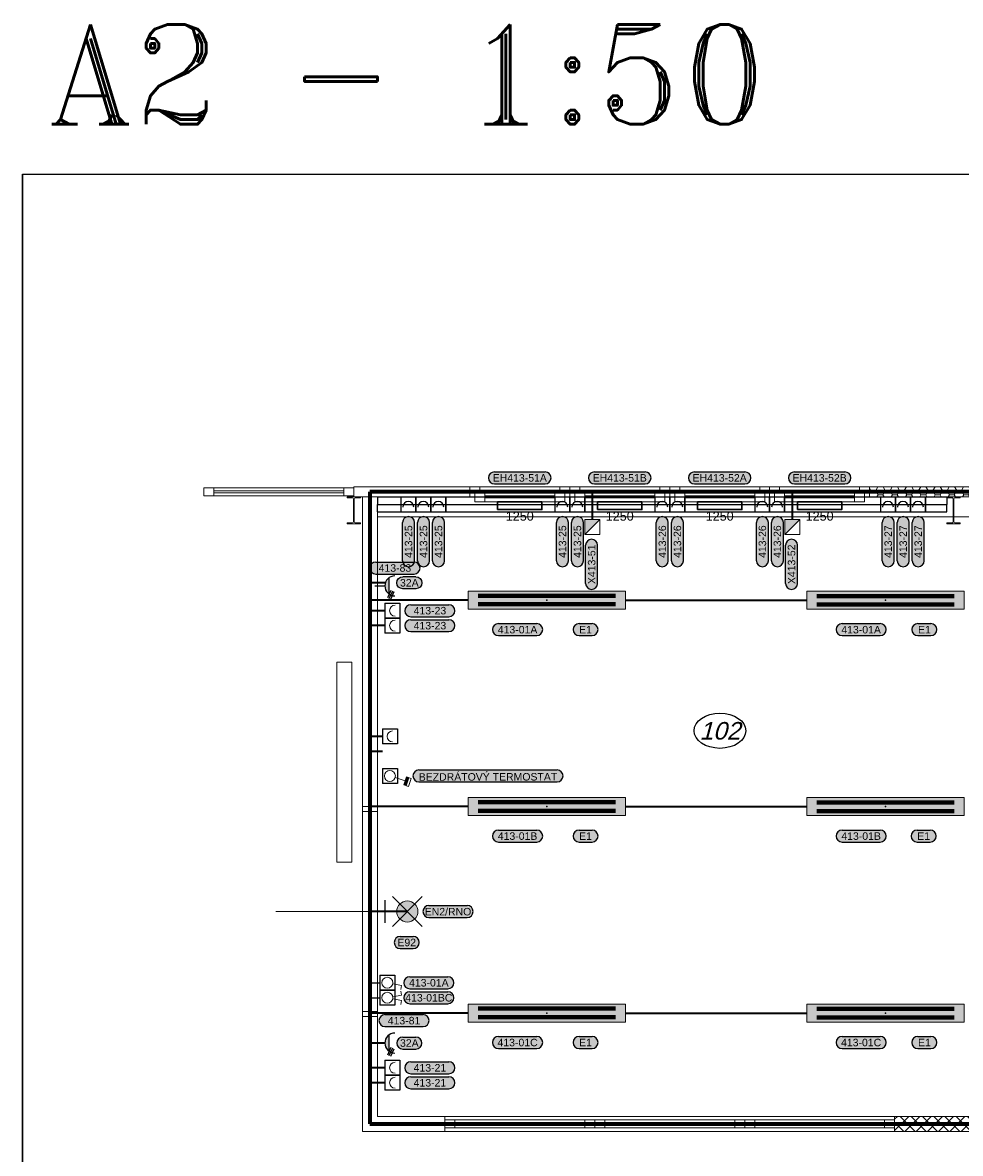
# Model space of a CAD drawing. Extents: x -10604 to 417874, y -84886 to -28187.
# Tile 1 of 32: x -10604 to -1222, y -74037 to -62719. Entities that reach past the tile are written whole.
import ezdxf
from ezdxf.enums import TextEntityAlignment as Align

# ---------------------------------------------------------------- set-up
doc = ezdxf.new("R2010")
doc.units = 0
doc.header["$MEASUREMENT"] = 0
doc.layers.get('0').update_dxf_attribs({"linetype": 'CONTINUOUS'})
for name, color, linetype, true_color in [('__32 Šrafy zařizovacích předmětů', 7, 'CONTINUOUS', 0xfed4aa), ('__Rudá tmavá', 7, 'CONTINUOUS', 0xdb0000), ('__Temná modrá', 7, 'CONTINUOUS', 0x0000c7), ('__Višňová', 7, 'CONTINUOUS', 0xdb0084)]:
    doc.layers.add(name, color=color, linetype=linetype, true_color=true_color)
for name, color, linetype in [('__Bílá', 7, 'CONTINUOUS'), ('__ELEKTRO PAVELKA', 4, 'CONTINUOUS'), ('__Fialová', 6, 'CONTINUOUS'), ('__Fialová 220', 220, 'CONTINUOUS'), ('IN_NS_TENKA', 20, 'CONTINUOUS'), ('IN_NS_VYPLNE OTVORU', 16, 'CONTINUOUS'), ('IN_TEXT', 7, 'CONTINUOUS')]:
    doc.layers.add(name, color=color, linetype=linetype)
doc.layers.add('IN_SLOUPY', color=134, linetype='CONTINUOUS', lineweight=30)
doc.layers.add('MP2000N', color=7, linetype='CONTINUOUS', plot=False)
doc.styles.add('Arial', font='arial.ttf')
doc.styles.add('GENERATED_STYLE_1', font='arial.ttf')
doc.styles.add('ROMANT', font='romant', dxfattribs={"height": 3})

# ---------------------------------------------------------------- blocks, each defined once
blk = doc.blocks.new('A2-1ku50')
at = {"layer": 'MP2000N', "color": 6, "linetype": 'Continuous'}
for q in [(0, 20450), (-27950, 0)]:
    blk.add_line((-27950, 20450), q, dxfattribs=at)
blk.add_lwpolyline([(-27950, 20450), (0, 20450), (0, 0), (-27950, 0)], close=True, dxfattribs=at)
at = {"layer": 'MP2000N', "color": 6, "linetype": 'Continuous', "style": 'ROMANT'}
blk.add_text('A2 - 1:50', height=1000, dxfattribs=at).set_placement((-27700, 20950))
blk = doc.blocks.new('KLN')
at = {"layer": '__Bílá', "lineweight": 0}
h = blk.add_hatch(dxfattribs=at)
h.set_pattern_fill('HONEY', scale=15)
h.set_pattern_definition([(0, (-355660.477, -11352.436), (71.4375, 41.2444597), [47.625, -95.25]), (120, (-355660.477, -11352.436), (-71.4375, 41.24446), [47.625, -95.25]), (60, (-355660.477, -11352.436), (2e-07, 82.4889196), [-95.25, 47.625])])
h.paths.add_polyline_path([(-10170, 250), (-12975, 250), (-12975, 150), (-10170, 150)])
h = blk.add_hatch(dxfattribs=at)
h.set_pattern_fill('ANSI37', scale=25)
h.set_pattern_definition([(45, (-355660.48, -11352.436), (-56.1266, 56.1266), []), (135, (-355660.48, -11352.436), (-56.1266, -56.1266), [])])
h.paths.add_polyline_path([(-10970, 150), (-11120, 150), (-11120, -6050), (-12725, -6050), (-12725, -6200), (-8370, -6200), (-8370, -6050), (-10970, -6050)])
at = {"layer": '__Bílá', "color": 7, "lineweight": 0}
for p, q in [((-16975, 250), (-18135, 250)), ((-18135, 250), (-18135, 150)), ((-16975, 250), (-16975, 150)), ((-13075, 250), (-13975, 250)), ((-13075, 250), (-13975, 250)), ((-10170, 250), (-12975, 250)), ((-12975, 250), (-12975, 150)), ((-10170, 250), (-12975, 250)), ((-12975, 250), (-12975, 150)), ((-16975, 150), (-18135, 150)), ((-18050, -2950), (-18050, 150)), ((-17900, -2950), (-17900, 150)), ((-13125, 200), (-13875, 200)), ((-13125, 200), (-13875, 200)), ((-13125, 160), (-13825, 160)), ((-13125, 160), (-13825, 160)), ((-13125, 140), (-13825, 140)), ((-13125, 140), (-13825, 140)), ((-10170, 150), (-12975, 150)), ((-10170, 150), (-12975, 150)), ((-13125, 100), (-13825, 100)), ((-13125, 100), (-13825, 100)), ((-17900, -2950), (-18050, -2950)), ((-17900, -3000), (-18050, -3000)), ((-17900, -5000), (-18050, -5000)), ((-18050, -6200), (-18050, -5050)), ((-17900, -5050), (-18050, -5050)), ((-17900, -6050), (-17900, -5050)), ((-17225, -6050), (-17900, -6050)), ((-17225, -6200), (-17225, -6050)), ((-17225, -6050), (-12725, -6050)), ((-15825, -6085), (-17175, -6085)), ((-14325, -6085), (-15675, -6085)), ((-12825, -6085), (-14175, -6085)), ((-11120, -6050), (-12725, -6050)), ((-12725, -6200), (-12725, -6050)), ((-11120, -6050), (-12725, -6050)), ((-12725, -6200), (-12725, -6050)), ((-17225, -6200), (-18050, -6200)), ((-17225, -6200), (-12725, -6200)), ((-15825, -6115), (-17125, -6115)), ((-15825, -6135), (-17125, -6135)), ((-15825, -6165), (-17125, -6165)), ((-14325, -6115), (-15625, -6115)), ((-14325, -6135), (-15625, -6135)), ((-14325, -6165), (-15625, -6165)), ((-12825, -6115), (-14125, -6115)), ((-12825, -6135), (-14125, -6135)), ((-12825, -6165), (-14125, -6165)), ((-8370, -6200), (-12725, -6200)), ((-8370, -6200), (-12725, -6200))]:
    blk.add_line(p, q, dxfattribs=at)
for points in [[(-18235, 240), (-18135, 240), (-18135, 160), (-18235, 160)], [(-13825, 200), (-13925, 200), (-13925, 100), (-13825, 100)], [(-13125, 200), (-13025, 200), (-13025, 100), (-13125, 100)], [(-13125, 200), (-13025, 200), (-13025, 100), (-13125, 100)], [(-18304, -1506), (-18154, -1506), (-18154, -3506), (-18304, -3506)], [(-17125, -6085), (-17225, -6085), (-17225, -6165), (-17125, -6165)], [(-15825, -6085), (-15725, -6085), (-15725, -6165), (-15825, -6165)], [(-15625, -6085), (-15725, -6085), (-15725, -6165), (-15625, -6165)], [(-14325, -6085), (-14225, -6085), (-14225, -6165), (-14325, -6165)], [(-14125, -6085), (-14225, -6085), (-14225, -6165), (-14125, -6165)], [(-12825, -6085), (-12725, -6085), (-12725, -6165), (-12825, -6165)], [(-12825, -6085), (-12725, -6085), (-12725, -6165), (-12825, -6165)]]:
    blk.add_lwpolyline(points, close=True, dxfattribs=at)
for points in [[(-13875, 200), (-13875, 250), (-13975, 250), (-13975, 150), (-13925, 150)], [(-13075, 200), (-13075, 250), (-12975, 250), (-12975, 150), (-13025, 150)], [(-13075, 200), (-13075, 250), (-12975, 250), (-12975, 150), (-13025, 150)]]:
    blk.add_lwpolyline(points, dxfattribs=at)
for points in [[(-18138, -95), (-18138, 125, 0.414214), (-18153, 140), (-18203, 140), (-18203, 150), (-18068, 150), (-18068, 140), (-18117, 140, 0.414214), (-18132, 125), (-18132, -95, 0.414214), (-18117, -110), (-18068, -110), (-18068, -120), (-18203, -120), (-18203, -110), (-18153, -110, 0.414214)], [(-12138, -95), (-12138, 125, 0.414214), (-12153, 140), (-12203, 140), (-12203, 150), (-12068, 150), (-12068, 140), (-12117, 140, 0.414214), (-12132, 125), (-12132, -95, 0.414214), (-12117, -110), (-12068, -110), (-12068, -120), (-12203, -120), (-12203, -110), (-12153, -110, 0.414214)]]:
    blk.add_lwpolyline(points, format="xyb", close=True, dxfattribs=at)
at = {"layer": 'IN_NS_TENKA', "color": 7, "lineweight": 0}
blk.add_line((-11120, -50), (-17900, -50), dxfattribs=at)
at = {"layer": 'IN_NS_VYPLNE OTVORU', "color": 7, "lineweight": 0}
for p, q in [((-18235, 240), (-19585, 240)), ((-16075, 250), (-16975, 250)), ((-15075, 250), (-15975, 250)), ((-14075, 250), (-14975, 250)), ((-18235, 210), (-19535, 210)), ((-18235, 190), (-19535, 190)), ((-18235, 160), (-19535, 160)), ((-16125, 200), (-16875, 200)), ((-16125, 160), (-16825, 160)), ((-16125, 140), (-16825, 140)), ((-15125, 200), (-15875, 200)), ((-15125, 160), (-15825, 160)), ((-15125, 140), (-15825, 140)), ((-14125, 200), (-14875, 200)), ((-14125, 160), (-14825, 160)), ((-14125, 140), (-14825, 140)), ((-16125, 100), (-16825, 100)), ((-15125, 100), (-15825, 100)), ((-14125, 100), (-14825, 100)), ((-18050, -2950), (-18050, -5050)), ((-17900, -2950), (-17900, -5050))]:
    blk.add_line(p, q, dxfattribs=at)
for points in [[(-19535, 240), (-19635, 240), (-19635, 160), (-19535, 160)], [(-16825, 200), (-16925, 200), (-16925, 100), (-16825, 100)], [(-16125, 200), (-16025, 200), (-16025, 100), (-16125, 100)], [(-15825, 200), (-15925, 200), (-15925, 100), (-15825, 100)], [(-15125, 200), (-15025, 200), (-15025, 100), (-15125, 100)], [(-14825, 200), (-14925, 200), (-14925, 100), (-14825, 100)], [(-14125, 200), (-14025, 200), (-14025, 100), (-14125, 100)], [(-13825, 200), (-13925, 200), (-13925, 100), (-13825, 100)]]:
    blk.add_lwpolyline(points, close=True, dxfattribs=at)
for points in [[(-16875, 200), (-16875, 250), (-16975, 250), (-16975, 150), (-16925, 150)], [(-16075, 200), (-16075, 250), (-15975, 250), (-15975, 150), (-16025, 150)], [(-15875, 200), (-15875, 250), (-15975, 250), (-15975, 150), (-15925, 150)], [(-15075, 200), (-15075, 250), (-14975, 250), (-14975, 150), (-15025, 150)], [(-14875, 200), (-14875, 250), (-14975, 250), (-14975, 150), (-14925, 150)], [(-14075, 200), (-14075, 250), (-13975, 250), (-13975, 150), (-14025, 150)], [(-13875, 200), (-13875, 250), (-13975, 250), (-13975, 150), (-13925, 150)]]:
    blk.add_lwpolyline(points, dxfattribs=at)
at = {"layer": 'IN_SLOUPY', "color": 7, "lineweight": 0}
blk.add_lwpolyline([(-12138, -95), (-12138, 125, 0.414214), (-12153, 140), (-12203, 140), (-12203, 150), (-12068, 150), (-12068, 140), (-12117, 140, 0.414214), (-12132, 125), (-12132, -95, 0.414214), (-12117, -110), (-12068, -110), (-12068, -120), (-12203, -120), (-12203, -110), (-12153, -110, 0.414214)], format="xyb", close=True, dxfattribs=at)
at = {"layer": 'IN_TEXT', "color": 7, "lineweight": 0}
blk.add_line((-17656, -4000), (-18917, -4000), dxfattribs=at)
blk = doc.blocks.new('Světlo 258')
h = blk.add_hatch(color=2)
h.dxf.hatch_style = 1
h.paths.add_polyline_path([(787.5, 90), (-787.5, 90), (-787.5, -90), (787.5, -90)])
at = {"color": 7}
for p, q in [((687.5, 57.5), (-687.5, 57.5)), ((687.5, 47.5), (-687.5, 47.5)), ((687.5, 37.5), (-687.5, 37.5)), ((687.5, 27.5), (-687.5, 27.5)), ((687.5, -27.5), (-687.5, -27.5)), ((687.5, -37.5), (-687.5, -37.5)), ((687.5, -47.5), (-687.5, -47.5)), ((687.5, -57.5), (-687.5, -57.5))]:
    blk.add_line(p, q, dxfattribs=at)
at = {"lineweight": 18}
blk.add_lwpolyline([(787.5, 90), (-787.5, 90), (-787.5, -90), (787.5, -90)], close=True, dxfattribs=at)
at = {"color": 7}
blk.add_point((0, 0), dxfattribs=at)
blk = doc.blocks.new('Nouzové světlo nástěnné')
at = {"ltscale": 2}
h = blk.add_hatch(color=30, dxfattribs=at)
h.dxf.hatch_style = 1
h.paths.add_polyline_path([(-141, 400, 0.198912), (-100, 300), (0, 400), (-100, 500, 0.198912)])
h.paths.add_polyline_path([(100, 500), (0, 400), (100, 300, 0.198912), (141, 400, 0.198912)])
h = blk.add_hatch(color=2, dxfattribs=at)
h.dxf.hatch_style = 1
h.paths.add_polyline_path([(100, 500, 0.414214), (-100, 500), (0, 400)])
h.paths.add_polyline_path([(0, 400), (-100, 300, 0.198912), (0, 259)])
h.paths.add_polyline_path([(100, 300), (0, 400), (0, 259, 0.198912)])
for p, q in [((-200, 600), (200, 200)), ((-200, 200), (200, 600)), ((0, 0), (0, 400)), ((-150, 100), (150, 100))]:
    blk.add_line(p, q)
at = {"color": 7, "lineweight": 13}
blk.add_circle((0, 400), 141, dxfattribs=at)
blk = doc.blocks.new('TEXT POPIS 025')
h = blk.add_hatch(color=21)
h.dxf.hatch_style = 2
edge = h.paths.add_edge_path()
edge.add_arc((654, 0), 600, 270, 450)
edge.add_line((654, 600), (-654, 600))
edge.add_arc((-654, 0), 600, 90, 270)
edge.add_line((-654, -600), (654, -600))
at = {"color": 7}
for p, q in [((-654, 600), (654, 600)), ((-654, -600), (654, -600))]:
    blk.add_line(p, q, dxfattribs=at)
at = {"color": 7, "ltscale": 4}
for centre, start, end in [((-654, 0), 90, 270), ((654, 0), 270, 90)]:
    blk.add_arc(centre, 600, start, end, dxfattribs=at)
at = {"color": 7, "linetype": 'Continuous', "style": 'GENERATED_STYLE_1'}
blk.add_attdef('TEXT', text='', height=750, dxfattribs=at).set_placement((0, 0), align=Align.MIDDLE)
blk = doc.blocks.new('Zásuvka 400V')
h = blk.add_hatch(color=256)
h.dxf.hatch_style = 1
h.paths.add_polyline_path([(-80, 140, 0.5), (80, 140)])
for p, q in [((-80, 140), (80, 140)), ((46, 160), (121, 125)), ((53, 175), (128, 141)), ((61, 191), (136, 157)), ((0, 0), (0, 100))]:
    blk.add_line(p, q)
blk.add_arc((0, 200), 100, 180, 0)
blk = doc.blocks.new('A201')
for p, q in [((-75, 250), (75, 250)), ((-75, 100), (-75, 250)), ((75, 250), (75, 100)), ((-75, 100), (75, 100)), ((0, 0), (0, 100))]:
    blk.add_line(p, q)
at = {"color": 7, "lineweight": 13}
blk.add_arc((0, 202.5), 55, 180, 0, dxfattribs=at)
blk = doc.blocks.new('a120')
at = {"lineweight": 5}
blk.add_hatch(color=7, dxfattribs=at).paths.add_polyline_path([(18, 365), (10, 341), (90, 315), (98, 338)])
at = {"color": 7, "lineweight": 5}
for p, q in [((10, 341), (26, 389)), ((90, 315), (10, 341)), ((98, 338), (18, 365)), ((106, 362), (26, 389)), ((90, 315), (106, 362))]:
    blk.add_line(p, q, dxfattribs=at)
for p, q in [((-75, 250), (75, 250)), ((-75, 100), (-75, 250)), ((75, 250), (75, 100)), ((-75, 100), (75, 100))]:
    blk.add_line(p, q)
at = {"color": 7, "lineweight": 13}
blk.add_line((17, 227), (50, 328), dxfattribs=at)
blk.add_circle((0, 175), 55, dxfattribs=at)
blk = doc.blocks.new('tzhtzht')
for p, q in [((0, 0), (0, -150)), ((0, 0), (150, 0)), ((150, -150), (150, 0)), ((150, 0), (150, -150)), ((0, -150), (150, -150))]:
    blk.add_line(p, q)
at = {"color": 7}
blk.add_arc((75, -102), 55, 0, 180, dxfattribs=at)
blk = doc.blocks.new('Číslo místnosti 01')
at = {"color": 7}
blk.add_ellipse((0, 0), major_axis=(-259, 0), ratio=0.6793, dxfattribs=at)
at = {"color": 212, "true_color": 0xc200c2, "style": 'GENERATED_STYLE_1', "oblique": 15}
blk.add_attdef('CIS', text='', height=175, rotation=360, dxfattribs=at).set_placement((0, 0), align=Align.MIDDLE)
blk = doc.blocks.new('Text žlutý 21')
at = {"true_color": 0xffff33}
h = blk.add_hatch(color=2, dxfattribs=at)
h.dxf.hatch_style = 2
h.paths.add_polyline_path([(-191, 60, 1), (-191, -60), (191, -60, 1), (191, 60)])
at = {"color": 7}
for p, q in [((-191, 60), (191, 60)), ((-191, -60), (191, -60))]:
    blk.add_line(p, q, dxfattribs=at)
at = {"color": 7, "ltscale": 4}
for centre, start, end in [((-191, 0), 90, 270), ((191, 0), 270, 90)]:
    blk.add_arc(centre, 60, start, end, dxfattribs=at)
at = {"color": 7, "linetype": 'Continuous', "style": 'GENERATED_STYLE_1'}
blk.add_attdef('TEXT', text='', height=75, dxfattribs=at).set_placement((0, 0), align=Align.MIDDLE)
blk = doc.blocks.new('A104')
for p, q in [((-75, 250), (75, 250)), ((-75, 100), (-75, 250)), ((75, 250), (75, 100)), ((-75, 100), (75, 100)), ((0, 0), (0, 100))]:
    blk.add_line(p, q)
at = {"color": 7, "lineweight": 13}
for p, q in [((-27, 318), (-67, 310)), ((-10, 229), (-27, 318)), ((10, 229), (27, 318)), ((27, 318), (67, 310))]:
    blk.add_line(p, q, dxfattribs=at)
blk.add_circle((0, 175), 55, dxfattribs=at)
blk = doc.blocks.new('A101')
for p, q in [((-75, 250), (75, 250)), ((-75, 100), (-75, 250)), ((75, 250), (75, 100)), ((-75, 100), (75, 100)), ((0, 0), (0, 100))]:
    blk.add_line(p, q)
at = {"color": 7, "lineweight": 13}
for p, q in [((10, 229), (27, 318)), ((27, 318), (67, 310))]:
    blk.add_line(p, q, dxfattribs=at)
blk.add_circle((0, 175), 55, dxfattribs=at)
blk = doc.blocks.new('TEXT POPIS 050')
h = blk.add_hatch(color=21)
h.dxf.hatch_style = 2
h.paths.add_polyline_path([(-1908, 600, 1), (-1908, -600), (1908, -600, 1), (1908, 600)])
at = {"color": 7}
for p, q in [((-1908, 600), (1908, 600)), ((-1908, -600), (1908, -600))]:
    blk.add_line(p, q, dxfattribs=at)
at = {"color": 7, "ltscale": 4}
for centre, start, end in [((-1908, 0), 90, 270), ((1908, 0), 270, 90)]:
    blk.add_arc(centre, 600, start, end, dxfattribs=at)
at = {"color": 7, "linetype": 'Continuous', "style": 'GENERATED_STYLE_1'}
blk.add_attdef('TEXT', text='', height=750, dxfattribs=at).set_placement((0, 0), align=Align.MIDDLE)
blk = doc.blocks.new('Převodník')
h = blk.add_hatch(color=256)
h.dxf.hatch_style = 1
h.paths.add_polyline_path([(-75, 100), (75, 100), (75, 250)])
at = {"color": 7, "lineweight": 13}
for p, q in [((-75, 250), (75, 250)), ((-75, 100), (-75, 250)), ((75, 250), (75, 100)), ((-75, 100), (75, 100))]:
    blk.add_line(p, q, dxfattribs=at)
at = {"color": 7}
blk.add_line((-75, 100), (75, 250), dxfattribs=at)
blk.add_line((0, 0), (0, 100))
blk = doc.blocks.new('TEXT_POPIS_060')
h = blk.add_hatch(color=21)
h.dxf.hatch_style = 2
h.paths.add_polyline_path([(-253, 60, 1), (-253, -60), (253, -60, 1), (253, 60)])
at = {"color": 7}
for p, q in [((-253, 60), (253, 60)), ((-253, -60), (253, -60))]:
    blk.add_line(p, q, dxfattribs=at)
at = {"color": 7, "ltscale": 4}
for centre, start, end in [((-253, 0), 90, 270), ((253, 0), 270, 90)]:
    blk.add_arc(centre, 60, start, end, dxfattribs=at)
at = {"color": 7, "linetype": 'Continuous', "style": 'GENERATED_STYLE_1'}
blk.add_attdef('TEXT', text='', height=75, dxfattribs=at).set_placement((0, 0), align=Align.MIDDLE)
blk = doc.blocks.new('TEXT POPIS 150')
h = blk.add_hatch(color=21)
h.dxf.hatch_style = 2
h.paths.add_polyline_path([(6908, 600), (-6908, 600, 1), (-6908, -600), (6908, -600, 1)])
at = {"color": 7}
for p, q in [((-6908, 600), (6908, 600)), ((-6908, -600), (6908, -600))]:
    blk.add_line(p, q, dxfattribs=at)
for centre, start, end in [((-6908, 0), 90, 270), ((6908, 0), 270, 90)]:
    blk.add_arc(centre, 600, start, end, dxfattribs=at)
at = {"color": 7, "linetype": 'Continuous', "style": 'GENERATED_STYLE_1'}
blk.add_attdef('TEXT', text='', height=750, dxfattribs=at).set_placement((0, 0), align=Align.MIDDLE)

msp = doc.modelspace()

# ---------------------------------------------------------------- linework, layer by layer
at = {"layer": '__32 Šrafy zařizovacích předmětů'}
for p, q in [((-7055, -67466), (-7055, -67541)), ((-7055, -67466), (-1358, -67466)), ((-7055, -67616), (-7055, -67541)), ((-7055, -67541), (-1358, -67541)), ((-1358, -67466), (-1358, -67541)), ((-1358, -67616), (-1358, -67541)), ((-7055, -67616), (-1358, -67616))]:
    msp.add_line(p, q, dxfattribs=at)
at = {"layer": '__Fialová', "lineweight": 30}
for points in [[(-5853, -67594), (-5408, -67594), (-5408, -67516), (-5853, -67516)], [(-4853, -67594), (-4408, -67594), (-4408, -67516), (-4853, -67516)], [(-3853, -67594), (-3408, -67594), (-3408, -67516), (-3853, -67516)], [(-2853, -67594), (-2408, -67594), (-2408, -67516), (-2853, -67516)]]:
    msp.add_lwpolyline(points, close=True, dxfattribs=at)
at = {"layer": '__Rudá tmavá', "lineweight": 70}
for p, q in [((10895, -67416), (-7130, -67416)), ((-7130, -67416), (-7130, -73741)), ((-7130, -73741), (10895, -73741))]:
    msp.add_line(p, q, dxfattribs=at)
at = {"layer": '__Rudá tmavá', "lineweight": 35}
for p, q in [((-4903, -67691), (-4903, -67416)), ((-2903, -67691), (-2903, -67416)), ((-6980, -68326), (-7130, -68326)), ((-6148, -68500), (-7130, -68500)), ((-4573, -68500), (-2758, -68500)), ((-6980, -68605), (-7130, -68605)), ((-6980, -68755), (-7130, -68755)), ((-7005, -69864), (-7130, -69864)), ((-7005, -70014), (-7130, -70014)), ((-6148, -70566), (-7130, -70566)), ((-4573, -70566), (-2758, -70566)), ((-6148, -72632), (-7130, -72632)), ((-4573, -72632), (-2758, -72632)), ((-6980, -72932), (-7130, -72932)), ((-6980, -73180), (-7130, -73180)), ((-6980, -73330), (-7130, -73330))]:
    msp.add_line(p, q, dxfattribs=at)
at = {"layer": '__Temná modrá', "lineweight": 35}
msp.add_line((-6755, -71616), (-7130, -71616), dxfattribs=at)

# ---------------------------------------------------------------- block references
at = {"ltscale": 4}
ref = msp.add_blockref('TEXT POPIS 025', (-6735, -68326), dxfattribs=dict(at, xscale=-0.1, yscale=0.1, zscale=0.1))
ref.add_attrib('TEXT', '32A', dxfattribs={"color": 7, "linetype": 'Continuous', "height": 75, "style": 'GENERATED_STYLE_1'}).set_placement((-6735, -68326), align=Align.MIDDLE)
at = {"ltscale": 4, "xscale": 0.1, "yscale": 0.1, "zscale": 0.1}
for p, values in [((-4972, -68795), {'TEXT': 'E1'}), ((-1582, -68795), {'TEXT': 'E1'}), ((-4972, -70861), {'TEXT': 'E1'}), ((-1589, -70861), {'TEXT': 'E1'}), ((-6761, -71926), {'TEXT': 'E92'}), ((-6735, -72932), {'TEXT': '32A'}), ((-4972, -72927), {'TEXT': 'E1'}), ((-1582, -72927), {'TEXT': 'E1'})]:
    msp.add_blockref('TEXT POPIS 025', p, dxfattribs=at).add_auto_attribs(values)
at = {"layer": '__ELEKTRO PAVELKA', "color": 7, "lineweight": 0}
for p, values in [((-5630, -67276), {'TEXT': 'EH413-51A'}), ((-4630, -67276), {'TEXT': 'EH413-51B'}), ((-3630, -67276), {'TEXT': 'EH413-52A'}), ((-2630, -67276), {'TEXT': 'EH413-52B'})]:
    msp.add_blockref('TEXT_POPIS_060', p, dxfattribs=at).add_auto_attribs(values)
at = {"layer": '__ELEKTRO PAVELKA', "ltscale": 4}
ref = msp.add_blockref('TEXT POPIS 050', (-6743, -67914), dxfattribs=dict(at, xscale=0.1, yscale=0.1, zscale=0.1, rotation=90))
ref.add_attrib('TEXT', '413-25', dxfattribs={"layer": '0', "color": 7, "linetype": 'Continuous', "height": 75, "rotation": 90.1156, "style": 'GENERATED_STYLE_1'}).set_placement((-6743, -67914), align=Align.MIDDLE)
ref = msp.add_blockref('TEXT POPIS 050', (-6593, -67914), dxfattribs=dict(at, xscale=0.1, yscale=0.1, zscale=0.1, rotation=90))
ref.add_attrib('TEXT', '413-25', dxfattribs={"layer": '0', "color": 7, "linetype": 'Continuous', "height": 75, "rotation": 90.1156, "style": 'GENERATED_STYLE_1'}).set_placement((-6593, -67914), align=Align.MIDDLE)
ref = msp.add_blockref('TEXT POPIS 050', (-6443, -67914), dxfattribs=dict(at, xscale=0.1, yscale=0.1, zscale=0.1, rotation=90))
ref.add_attrib('TEXT', '413-25', dxfattribs={"layer": '0', "color": 7, "linetype": 'Continuous', "height": 75, "rotation": 90.1156, "style": 'GENERATED_STYLE_1'}).set_placement((-6443, -67914), align=Align.MIDDLE)
ref = msp.add_blockref('TEXT POPIS 050', (-5203, -67914), dxfattribs=dict(at, xscale=0.1, yscale=0.1, zscale=0.1, rotation=90))
ref.add_attrib('TEXT', '413-25', dxfattribs={"layer": '0', "color": 7, "linetype": 'Continuous', "height": 75, "rotation": 90.1156, "style": 'GENERATED_STYLE_1'}).set_placement((-5203, -67914), align=Align.MIDDLE)
ref = msp.add_blockref('TEXT POPIS 050', (-5053, -67914), dxfattribs=dict(at, xscale=0.1, yscale=0.1, zscale=0.1, rotation=90))
ref.add_attrib('TEXT', '413-25', dxfattribs={"layer": '0', "color": 7, "linetype": 'Continuous', "height": 75, "rotation": 90.1156, "style": 'GENERATED_STYLE_1'}).set_placement((-5053, -67914), align=Align.MIDDLE)
ref = msp.add_blockref('TEXT POPIS 050', (-4204, -67914), dxfattribs=dict(at, xscale=0.1, yscale=0.1, zscale=0.1, rotation=90))
ref.add_attrib('TEXT', '413-26', dxfattribs={"layer": '0', "color": 7, "linetype": 'Continuous', "height": 75, "rotation": 90.1156, "style": 'GENERATED_STYLE_1'}).set_placement((-4204, -67914), align=Align.MIDDLE)
ref = msp.add_blockref('TEXT POPIS 050', (-4053, -67914), dxfattribs=dict(at, xscale=0.1, yscale=0.1, zscale=0.1, rotation=90))
ref.add_attrib('TEXT', '413-26', dxfattribs={"layer": '0', "color": 7, "linetype": 'Continuous', "height": 75, "rotation": 90.1156, "style": 'GENERATED_STYLE_1'}).set_placement((-4053, -67914), align=Align.MIDDLE)
ref = msp.add_blockref('TEXT POPIS 050', (-3203, -67914), dxfattribs=dict(at, xscale=0.1, yscale=0.1, zscale=0.1, rotation=90))
ref.add_attrib('TEXT', '413-26', dxfattribs={"layer": '0', "color": 7, "linetype": 'Continuous', "height": 75, "rotation": 90.1156, "style": 'GENERATED_STYLE_1'}).set_placement((-3203, -67914), align=Align.MIDDLE)
ref = msp.add_blockref('TEXT POPIS 050', (-3053, -67914), dxfattribs=dict(at, xscale=0.1, yscale=0.1, zscale=0.1, rotation=90))
ref.add_attrib('TEXT', '413-26', dxfattribs={"layer": '0', "color": 7, "linetype": 'Continuous', "height": 75, "rotation": 90.1156, "style": 'GENERATED_STYLE_1'}).set_placement((-3053, -67914), align=Align.MIDDLE)
ref = msp.add_blockref('TEXT POPIS 050', (-1944, -67914), dxfattribs=dict(at, xscale=0.1, yscale=0.1, zscale=0.1, rotation=90))
ref.add_attrib('TEXT', '413-27', dxfattribs={"layer": '0', "color": 7, "linetype": 'Continuous', "height": 75, "rotation": 90.1156, "style": 'GENERATED_STYLE_1'}).set_placement((-1944, -67914), align=Align.MIDDLE)
ref = msp.add_blockref('TEXT POPIS 050', (-1794, -67914), dxfattribs=dict(at, xscale=0.1, yscale=0.1, zscale=0.1, rotation=90))
ref.add_attrib('TEXT', '413-27', dxfattribs={"layer": '0', "color": 7, "linetype": 'Continuous', "height": 75, "rotation": 90.1156, "style": 'GENERATED_STYLE_1'}).set_placement((-1794, -67914), align=Align.MIDDLE)
ref = msp.add_blockref('TEXT POPIS 050', (-1644, -67914), dxfattribs=dict(at, xscale=0.1, yscale=0.1, zscale=0.1, rotation=90))
ref.add_attrib('TEXT', '413-27', dxfattribs={"layer": '0', "color": 7, "linetype": 'Continuous', "height": 75, "rotation": 90.1156, "style": 'GENERATED_STYLE_1'}).set_placement((-1644, -67914), align=Align.MIDDLE)
ref = msp.add_blockref('TEXT POPIS 050', (-4911, -68141), dxfattribs=dict(at, xscale=0.1, yscale=0.1, zscale=0.1, rotation=90))
ref.add_attrib('TEXT', 'X413-51', dxfattribs={"layer": '0', "color": 7, "linetype": 'Continuous', "height": 75, "rotation": 90.1156, "style": 'GENERATED_STYLE_1'}).set_placement((-4911, -68141), align=Align.MIDDLE)
ref = msp.add_blockref('TEXT POPIS 050', (-2911, -68141), dxfattribs=dict(at, xscale=0.1, yscale=0.1, zscale=0.1, rotation=90))
ref.add_attrib('TEXT', 'X413-52', dxfattribs={"layer": '0', "color": 7, "linetype": 'Continuous', "height": 75, "rotation": 90.1156, "style": 'GENERATED_STYLE_1'}).set_placement((-2911, -68141), align=Align.MIDDLE)
ref = msp.add_blockref('TEXT POPIS 050', (-6879, -68178), dxfattribs=dict(at, xscale=0.1, yscale=0.1, zscale=0.1))
ref.add_attrib('TEXT', '413-83', dxfattribs={"layer": '0', "color": 7, "linetype": 'Continuous', "height": 75, "rotation": 0.1156, "style": 'GENERATED_STYLE_1'}).set_placement((-6879, -68178), align=Align.MIDDLE)
ref = msp.add_blockref('TEXT POPIS 050', (-6529, -68605), dxfattribs=dict(at, xscale=0.1, yscale=0.1, zscale=0.1))
ref.add_attrib('TEXT', '413-23', dxfattribs={"layer": '0', "color": 7, "linetype": 'Continuous', "height": 75, "rotation": 0.1156, "style": 'GENERATED_STYLE_1'}).set_placement((-6529, -68605), align=Align.MIDDLE)
ref = msp.add_blockref('TEXT POPIS 050', (-6529, -68755), dxfattribs=dict(at, xscale=0.1, yscale=0.1, zscale=0.1))
ref.add_attrib('TEXT', '413-23', dxfattribs={"layer": '0', "color": 7, "linetype": 'Continuous', "height": 75, "rotation": 0.1156, "style": 'GENERATED_STYLE_1'}).set_placement((-6529, -68755), align=Align.MIDDLE)
at = {"layer": '__ELEKTRO PAVELKA'}
ref = msp.add_blockref('TEXT POPIS 150', (-5948, -70259), dxfattribs=dict(at, xscale=0.1, yscale=0.1, zscale=0.1))
ref.add_attrib('TEXT', 'BEZDRÁTOVÝ TERMOSTAT', dxfattribs={"layer": '0', "color": 7, "linetype": 'Continuous', "height": 75, "rotation": 0.1156, "style": 'GENERATED_STYLE_1'}).set_placement((-5948, -70259), align=Align.MIDDLE)
at = {"layer": '__ELEKTRO PAVELKA', "ltscale": 4}
ref = msp.add_blockref('TEXT POPIS 050', (-6788, -72708), dxfattribs=dict(at, xscale=0.1, yscale=0.1, zscale=0.1))
ref.add_attrib('TEXT', '413-81', dxfattribs={"layer": '0', "color": 7, "linetype": 'Continuous', "height": 75, "rotation": 0.1156, "style": 'GENERATED_STYLE_1'}).set_placement((-6788, -72708), align=Align.MIDDLE)
ref = msp.add_blockref('TEXT POPIS 050', (-6529, -73180), dxfattribs=dict(at, xscale=0.1, yscale=0.1, zscale=0.1))
ref.add_attrib('TEXT', '413-21', dxfattribs={"layer": '0', "color": 7, "linetype": 'Continuous', "height": 75, "rotation": 0.1156, "style": 'GENERATED_STYLE_1'}).set_placement((-6529, -73180), align=Align.MIDDLE)
ref = msp.add_blockref('TEXT POPIS 050', (-6529, -73330), dxfattribs=dict(at, xscale=0.1, yscale=0.1, zscale=0.1))
ref.add_attrib('TEXT', '413-21', dxfattribs={"layer": '0', "color": 7, "linetype": 'Continuous', "height": 75, "rotation": 0.1156, "style": 'GENERATED_STYLE_1'}).set_placement((-6529, -73330), align=Align.MIDDLE)
at = {"layer": '__Fialová 220', "rotation": 180}
for p in [(-4903, -67591), (-2903, -67591)]:
    msp.add_blockref('Převodník', p, dxfattribs=at)
at = {"layer": '__Rudá tmavá', "lineweight": 70}
msp.add_blockref('KLN', (10845, -67616), dxfattribs=at)
at = {"layer": '__Rudá tmavá'}
for p in [(-6821, -67466), (-6671, -67466), (-6521, -67466), (-5280, -67466), (-5130, -67466), (-4280, -67466), (-4130, -67466), (-3280, -67466), (-3130, -67466), (-2022, -67466), (-1872, -67466), (-1722, -67466)]:
    msp.add_blockref('tzhtzht', p, dxfattribs=at)
at = {"layer": '__Rudá tmavá', "rotation": 270}
for name, p in [('Zásuvka 400V', (-7080, -68357)), ('A201', (-7080, -68605)), ('A201', (-7080, -68755)), ('A201', (-7105, -69864)), ('Zásuvka 400V', (-7080, -72932)), ('A201', (-7080, -73180)), ('A201', (-7080, -73330))]:
    msp.add_blockref(name, p, dxfattribs=at)
at = {"layer": '__Rudá tmavá'}
for p, values in [((-5652, -68795), {'TEXT': '413-01A'}), ((-2215, -68795), {'TEXT': '413-01A'}), ((-5652, -70861), {'TEXT': '413-01B'}), ((-2215, -70861), {'TEXT': '413-01B'}), ((-6348, -71616), {'TEXT': 'EN2/RNO'}), ((-6540, -72329), {'TEXT': '413-01A'}), ((-6540, -72479), {'TEXT': '413-01BC'}), ((-5652, -72927), {'TEXT': '413-01C'}), ((-2215, -72927), {'TEXT': '413-01C'})]:
    msp.add_blockref('Text žlutý 21', p, dxfattribs=at).add_auto_attribs(values)
at = {"layer": '__Rudá tmavá', "lineweight": 35}
msp.add_blockref('Číslo místnosti 01', (-3628, -69807), dxfattribs=at).add_auto_attribs({'CIS': '102'})
at = {"layer": '__Temná modrá'}
for p in [(-5360, -68500), (-5360, -70566), (-5360, -72632)]:
    msp.add_blockref('Světlo 258', p, dxfattribs=at)
at = {"layer": '__Temná modrá', "xscale": -1}
for p in [(-1970, -68500), (-1970, -70566), (-1970, -72632)]:
    msp.add_blockref('Světlo 258', p, dxfattribs=at)
at = {"layer": '__Temná modrá', "xscale": 0.75, "yscale": 0.75, "zscale": 0.75, "rotation": 270}
msp.add_blockref('Nouzové světlo nástěnné', (-7055, -71616), dxfattribs=at)
at = {"layer": '__Temná modrá', "rotation": 270}
for name, p in [('A101', (-7130, -72329)), ('A104', (-7130, -72479))]:
    msp.add_blockref(name, p, dxfattribs=at)
at = {"layer": '__Višňová', "rotation": 270}
msp.add_blockref('a120', (-7105, -70259), dxfattribs=at)
at = {"layer": 'MP2000N', "color": 6}
msp.add_blockref('A2-1ku50', (17346, -84687), dxfattribs=at)

# ---------------------------------------------------------------- texts
at = {"layer": '__Bílá', "style": 'Arial'}
for p in [(-5630, -67704), (-4630, -67704), (-3630, -67704), (-2630, -67704)]:
    msp.add_text('1250', height=90, dxfattribs=at).set_placement(p, align=Align.CENTER)

doc.saveas('drawing.dxf')
